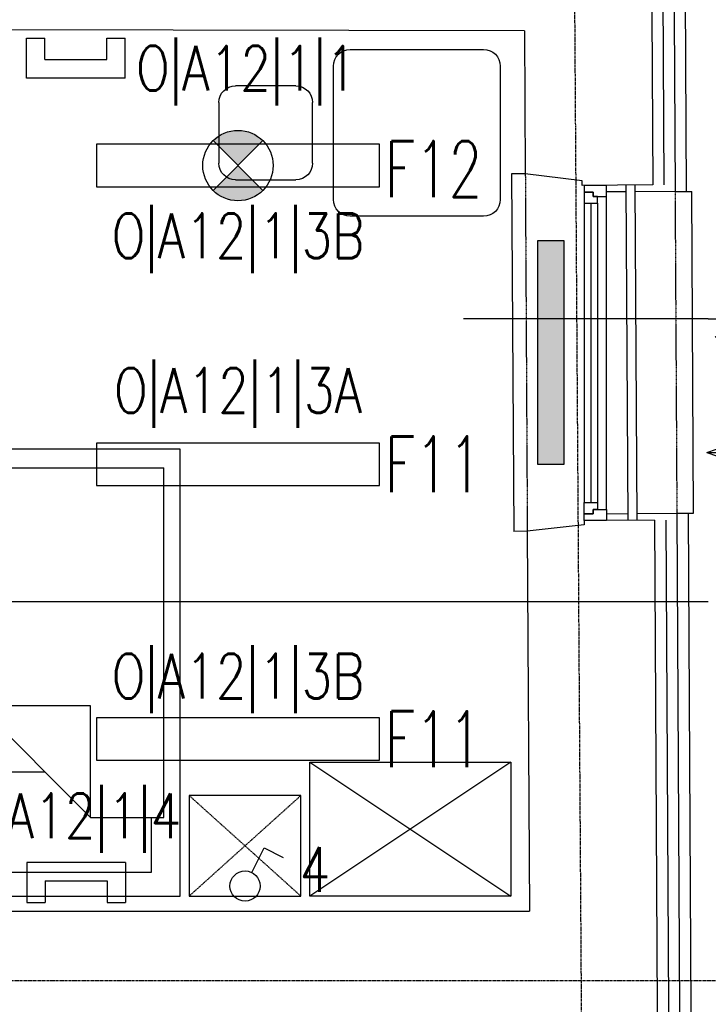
# Model space of a CAD drawing. Header units: inches. Extents: x -281236 to -70395, y 38777 to 102341.
# Tile 182 of 244: x -138687 to -138379, y 59046 to 59487. Entities that reach past the tile are written whole.
import ezdxf
from ezdxf.enums import TextEntityAlignment as Align

# ---------------------------------------------------------------- set-up
doc = ezdxf.new("R2010")
doc.units = ezdxf.units.IN
doc.header["$MEASUREMENT"] = 0
for name, pattern in [('CENTER', [2, 1.25, -0.25, 0.25, -0.25]), ('DASHDOT', [1, 0.5, -0.25, 0, -0.25]), ('DASHED2', [0.375, 0.25, -0.125])]:
    doc.linetypes.add(name, pattern=pattern)
doc.layers.get('0').update_dxf_attribs({"color": 101})
for name, color, linetype in [('E-90', 6, 'Continuous'), ('E-OPIS-POM', 6, 'Continuous'), ('E35', 6, 'Continuous'), ('Fas-balustrada-widok', 64, 'Continuous'), ('Ins-went-opis', 141, 'Continuous'), ('Okn---okna', 5, 'Continuous'), ('Os-osie glowne', 8, 'CENTER'), ('Sc-cegla pelna', 32, 'Continuous'), ('Sc-izolacja term-obrys', 132, 'Continuous'), ('Sc-izolacja term-styropian', 151, 'STYROPIAN-KA'), ('Sc-nadproza kon', 5, 'DASHED2'), ('W-idok', 9, 'Continuous'), ('Wyp-grzejniki', 56, 'Continuous'), ('Wyp-meble', 155, 'Continuous')]:
    doc.layers.add(name, color=color, linetype=linetype)
doc.styles.add('KA wymiar', font='romans.shx', dxfattribs={"width": 0.6})
doc.styles.add('ROMANS', font='romans', dxfattribs={"width": 0.85})
doc.linetypes.add('BATTING', pattern='A,0.0001,-0.1,[134,ltypeshp.shx,S=0.1,R=0,X=-0.1,Y=0],-0.2,[134,ltypeshp.shx,S=0.1,R=180,X=0.1,Y=0],-0.1', length=0.4001)
doc.linetypes.add('STYROPIAN-KA', pattern='A,0.0001,-0.1,[135,ltypeshp.shx,S=0.1,R=0,X=-0.1,Y=0],0,[135,ltypeshp.shx,S=0.1,R=180,X=0.1,Y=0],-0.1', length=0.2001)

# ---------------------------------------------------------------- blocks, each defined once
blk = doc.blocks.new('loz033')
blk.add_lwpolyline([(0, 200), (100, 200), (100, 0), (0, 0)], close=True)
for points in [[(86.95023490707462, 164.8447571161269), (86.95023490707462, 189.432731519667), (12.36357108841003, 189.432731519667), (12.36357108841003, 144.4367480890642), (39.3564732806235, 144.4367480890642)], [(9.764482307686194, 114.8447571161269), (59.76448230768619, 164.8447571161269)], [(59.76448230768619, 164.8447571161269), (59.76448230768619, 114.8447571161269), (9.764482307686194, 114.8447571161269)], [(59.76448230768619, 164.8447571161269), (92.63855321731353, 164.8447571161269), (92.63855321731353, 8.301362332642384)], [(9.764482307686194, 8.301362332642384), (9.764482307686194, 114.8447571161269)], [(9.764482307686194, 8.301362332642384), (92.63855321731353, 8.301362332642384)]]:
    blk.add_lwpolyline(points)
blk = doc.blocks.new('_szafka_nocna')
blk.add_lwpolyline([(-25, 0), (25, 0), (25, -45), (-25, -45)], close=True)
at = {"linetype": 'DASHED2'}
for points in [[(25, 0), (-25, -45)], [(-25, 0), (25, -45)]]:
    blk.add_lwpolyline(points, dxfattribs=at)
blk = doc.blocks.new('_0630_szafa_1os')
blk.add_lwpolyline([(-90.00000000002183, 0), (-90.00000000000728, -60), (-7.275957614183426e-12, -60), (0, 0)], close=True)
for points in [[(-90.00000000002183, 0), (-7.275957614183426e-12, -60)], [(0, 0), (-90.00000000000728, -60)]]:
    blk.add_lwpolyline(points)
blk = doc.blocks.new('_0630_stolik_wyposazenie')
for p, q in [((-7.466666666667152, 37.33333333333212), (-67.19999999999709, 37.33333333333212)), ((-74.66666666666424, 29.86666666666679), (-74.66666666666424, -29.86666666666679)), ((0, -29.86666666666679), (0, 29.86666666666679)), ((-118.5333333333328, 21), (-91.46666666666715, 21)), ((-126, -13.53333333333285), (-126, 13.53333333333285)), ((-84, 13.53333333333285), (-84, -13.53333333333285)), ((-91.46666666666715, -21), (-118.5333333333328, -21)), ((-67.19999999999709, -37.33333333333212), (-7.466666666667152, -37.33333333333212))]:
    blk.add_line(p, q)
for centre, start, end in [((-67.19999999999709, 29.86666666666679), 90, 180), ((-7.466666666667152, 29.86666666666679), 0, 90), ((-118.5333333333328, 13.53333333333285), 90, 180), ((-91.46666666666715, 13.53333333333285), 0, 90), ((-118.5333333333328, -13.53333333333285), 180, 270), ((-91.46666666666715, -13.53333333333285), 270, 0), ((-67.19999999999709, -29.86666666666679), 180, 270), ((-7.466666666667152, -29.86666666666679), 270, 0)]:
    blk.add_arc(centre, 7.466666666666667, start, end)
blk = doc.blocks.new('pow')
for p, q in [((0, 0.5229102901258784), (0, -0.5229102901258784)), ((-1.075294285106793, 0), (1.779711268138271, -1.13686837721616e-13))]:
    blk.add_line(p, q)
at = {"style": 'KA wymiar', "width": 0.6}
for s, height, p in [('2', 0.18, (-0.139230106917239, -0.269806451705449)), ('m', 0.21, (-0.3331997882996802, -0.4009838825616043))]:
    blk.add_text(s, height=height, dxfattribs=at).set_placement(p)
for tag, p in [('01', (-0.1310879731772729, 0.08442380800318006)), ('000.00', (-0.3636004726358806, -0.4009838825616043))]:
    blk.add_attdef(tag, text='', height=0.3, dxfattribs=at).set_placement(p, align=Align.RIGHT)
for tag, p in [('POMIESZCZENIE', (0.07092525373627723, 0.08442380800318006)), ('POSADZKA', (0.07092525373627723, -0.4009838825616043))]:
    blk.add_attdef(tag, p, '', height=0.3, dxfattribs=at)
blk = doc.blocks.new('ramiak_okna')
at = {"layer": 'Okn---okna'}
for p, q in [((145.0000000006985, 10.00000000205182), (4.999999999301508, 10.00000000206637)), ((7.999999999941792, 6.000000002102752), (142.0000000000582, 6.0000000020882)), ((7.999999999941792, 3.000000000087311), (142.0000000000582, 3.000000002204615)), ((7.999999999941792, 2.015440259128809e-09), (142.0000000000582, 2.037268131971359e-09))]:
    blk.add_line(p, q, dxfattribs=at)
for points in [[(4.999999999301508, 10.00000000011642), (0, 10), (0, 0), (2.999999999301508, 5.820766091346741e-11), (2.999999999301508, 4.000000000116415), (4.999999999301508, 4.000000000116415)], [(145.0000000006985, 10.00000000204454), (150, 10.00000000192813), (150, 1.928128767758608e-09), (147.0000000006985, 2.044544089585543e-09), (147.0000000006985, 4.000000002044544), (145.0000000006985, 4.000000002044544)], [(7.999999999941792, 6.000000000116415), (4.999999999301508, 6.000000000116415), (4.999999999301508, 4.000000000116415), (2.999999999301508, 4.000000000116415), (2.999999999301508, 5.820766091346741e-11), (4.999999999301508, 1.164153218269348e-10), (7.999999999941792, 5.820766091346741e-11)], [(142.0000000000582, 6.000000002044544), (145.0000000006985, 6.000000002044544), (145.0000000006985, 4.000000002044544), (147.0000000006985, 4.000000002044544), (147.0000000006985, 2.044544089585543e-09), (145.0000000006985, 2.044544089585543e-09), (142.0000000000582, 2.044544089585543e-09)]]:
    blk.add_lwpolyline(points, close=True, dxfattribs=at)
blk = doc.blocks.new('0630_STRZAŁKA')
at = {"ltscale": 0.5}
for points in [[(0, 2.091837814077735e-11), (-3.029876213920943, -8.560130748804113)], [(0, 2.091837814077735e-11), (-7.275957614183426e-12, -32.43254493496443)], [(-7.275957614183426e-12, 2.091837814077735e-11), (3.029876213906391, -8.560130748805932)]]:
    blk.add_lwpolyline(points, dxfattribs=at)
blk = doc.blocks.new('grzejnik_100')
at = {"layer": 'Wyp-grzejniki'}
h = blk.add_hatch(dxfattribs=at)
h.set_pattern_fill('DOTS', color=256, scale=0.5, style=0)
h.set_pattern_definition([(0, (-77492.9091523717, 37823.93992433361), (0.396875, 0.79375), [0, -0.79375])])
h.paths.add_polyline_path([(0, -100), (12, -100), (12, 0), (0, 0)])
blk.add_lwpolyline([(12, 0), (0, 0), (0, -100), (12, -100)], close=True, dxfattribs=at)

msp = doc.modelspace()

# ---------------------------------------------------------------- hatches: boundary and pattern name
at = {"layer": 'E35'}
h = msp.add_hatch(color=256, dxfattribs=at)
edge = h.paths.add_edge_path()
edge.add_line((-138589.6544815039, 59421.24937287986), (-138600.7914133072, 59432.38630468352))
edge.add_ellipse((-138589.6544815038, 59421.24937288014), major_axis=(11.1369318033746, -11.13693180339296), ratio=1, start_angle=90.00000000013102, end_angle=180.0000000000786, ccw=False)
edge.add_line((-138578.5175497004, 59432.38630468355), (-138589.6544815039, 59421.24937287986))
edge = h.paths.add_edge_path()
edge.add_line((-138600.7914133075, 59410.11244107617), (-138589.654481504, 59421.24937287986))
edge.add_line((-138589.6544815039, 59421.24937287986), (-138578.5175497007, 59410.1124410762))
edge.add_ellipse((-138589.6544815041, 59421.24937287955), major_axis=(11.13693180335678, -11.13693180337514), ratio=1, start_angle=-89.99999999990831, end_angle=1.1789325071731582e-10, ccw=False)

# ---------------------------------------------------------------- linework, layer by layer
for p, q in [((-138684.3545450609, 59460.37119023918), (-138684.3545450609, 59478.27110368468)), ((-138684.3545450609, 59478.27110368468), (-138676.079903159, 59478.27110368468)), ((-138676.079903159, 59468.64583214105), (-138676.079903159, 59478.27110368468)), ((-138648.3815873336, 59468.64583214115), (-138648.3815873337, 59478.27110368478)), ((-138648.3815873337, 59478.27110368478), (-138640.1069454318, 59478.27110368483)), ((-138640.1069454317, 59460.37119023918), (-138640.1069454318, 59478.27110368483)), ((-138676.079903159, 59468.64583214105), (-138648.3815873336, 59468.64583214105)), ((-138640.1069454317, 59460.37119023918), (-138684.3545450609, 59460.37119023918)), ((-138578.5175497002, 59432.38630468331), (-138600.7914133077, 59410.11244107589)), ((-138578.5175497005, 59410.11244107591), (-138600.7914133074, 59432.38630468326)), ((-138379.0858127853, 59352.6851541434), (-138488.714315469, 59352.6851541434)), ((-138379.0858127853, 59226.03398423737), (-138749.4628934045, 59226.03398423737)), ((-138583.4701244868, 59104.82810560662), (-138577.9442516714, 59115.86381165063)), ((-138577.9442516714, 59115.86381165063), (-138569.4085846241, 59111.58977514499)), ((-138639.9673063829, 59109.36759612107), (-138684.2149060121, 59109.36759612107)), ((-138684.2149060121, 59109.36759612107), (-138684.2149060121, 59091.46768267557)), ((-138639.9673063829, 59109.36759612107), (-138639.967306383, 59091.46768267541)), ((-138675.9402641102, 59101.0929542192), (-138648.2419482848, 59101.0929542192)), ((-138675.9402641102, 59101.0929542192), (-138675.9402641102, 59091.46768267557)), ((-138648.2419482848, 59101.0929542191), (-138648.2419482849, 59091.46768267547)), ((-138684.2149060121, 59091.46768267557), (-138675.9402641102, 59091.46768267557)), ((-138648.2419482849, 59091.46768267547), (-138639.967306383, 59091.46768267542))]:
    msp.add_line(p, q, dxfattribs=at)
for points in [[(-138652.9544815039, 59411.74937287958), (-138526.3544815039, 59411.74937287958), (-138526.3544815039, 59430.74937287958), (-138652.9544815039, 59430.74937287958)], [(-138652.954481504, 59278.04234769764), (-138526.3544815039, 59278.04234769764), (-138526.3544815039, 59297.04234769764), (-138652.954481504, 59297.04234769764)], [(-138652.954481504, 59155.04234769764), (-138526.3544815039, 59155.04234769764), (-138526.3544815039, 59174.04234769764), (-138652.954481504, 59174.04234769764)]]:
    msp.add_lwpolyline(points, close=True, dxfattribs=at)
for centre, radius in [((-138589.6544815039, 59421.24937287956), 15.74999999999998), ((-138586.4923246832, 59098.79247755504), 6.750000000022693)]:
    msp.add_circle(centre, radius, dxfattribs=at)
at = {"layer": 'Fas-balustrada-widok'}
for p, q in [((-138415.986223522, 59412.476153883), (-138415.1588072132, 59262.47843595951)), ((-138411.9862843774, 59412.4982183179), (-138411.1588680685, 59262.50050039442))]:
    msp.add_line(p, q, dxfattribs=at)
at = {"layer": 'Os-osie glowne'}
msp.add_line((-138428.4740677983, 57943.1224457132), (-138456.2751290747, 62104.60568310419), dxfattribs=at)
msp.add_lwpolyline([(-143199.3964914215, 59056.54256131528), (-138010.8801488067, 59056.54256131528)], dxfattribs=at)
at = {"layer": 'Sc-cegla pelna'}
for p, q in [((-138461.3678905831, 59481.54234718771), (-138984.3813637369, 59482.54234718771)), ((-138461.3678905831, 59481.54234718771), (-138461.0159171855, 59417.73504022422)), ((-138953.2020264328, 59087.54234718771), (-138459.1945106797, 59087.54234718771))]:
    msp.add_line(p, q, dxfattribs=at)
for points in [[(-138405.3985639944, 59668.54462926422), (-138403.9864060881, 59412.54234718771)], [(-138403.9864060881, 59412.54234718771), (-138435.5024372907, 59412.36849868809), (-138435.5134695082, 59414.3684682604), (-138461.0148513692, 59417.54182428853)], [(-138403.1589897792, 59262.54462926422), (-138434.6750209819, 59262.37078076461), (-138434.6639887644, 59260.3708111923), (-138460.1595327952, 59257.54918537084), (-138459.1945106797, 59087.5423471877)], [(-138403.1589897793, 59262.54462926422), (-138401.6532075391, 58989.56971047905)]]:
    msp.add_lwpolyline(points, dxfattribs=at)
at = {"layer": 'Sc-izolacja term-obrys'}
for points in [[(-138413.4149906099, 59671.50045475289), (-138395.415264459, 59671.59974470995), (-138393.9700099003, 59409.59755391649), (-138411.9697360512, 59409.49826395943)], [(-138415.9696751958, 59409.47619952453), (-138424.6750209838, 59409.4281791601)], [(-138424.6750209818, 59265.42598833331), (-138415.1753555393, 59265.47839031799)], [(-138411.1754163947, 59265.50045475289), (-138393.1756902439, 59265.59974470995), (-138391.6368113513, 58986.62491720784), (-138409.6365375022, 58986.52562725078)]]:
    msp.add_lwpolyline(points, dxfattribs=at)
at = {"layer": 'Sc-izolacja term-styropian', "linetype": 'BATTING', "ltscale": 0.25}
for points in [[(-138400.3986400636, 59668.57220980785), (-138398.9864821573, 59412.56992773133)], [(-138398.1590658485, 59262.57220980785), (-138396.6532836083, 58989.59729102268)]]:
    msp.add_lwpolyline(points, dxfattribs=at)
at = {"layer": 'Sc-nadproza kon', "linetype": 'DASHDOT', "ltscale": 0.5}
msp.add_line((-138393.9700099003, 59409.59755391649), (-138393.1756902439, 59265.59974470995), dxfattribs=at)
msp.add_lwpolyline([(-138461.0148513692, 59417.54182428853), (-138460.1322739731, 59257.54425850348)], dxfattribs=at)
at = {"layer": 'W-idok'}
for p, q in [((-138461.0148513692, 59417.54182428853), (-138467.1362212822, 59417.52176065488)), ((-138460.1322739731, 59257.54425850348), (-138466.1371715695, 59257.5111343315))]:
    msp.add_line(p, q, dxfattribs=at)
for points in [[(-138390.4151883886, 59671.59974470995), (-138388.9699212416, 59409.59527183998)], [(-138467.1362212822, 59417.52176065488), (-138466.1371715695, 59257.5111343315)], [(-138393.969997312, 59409.59527183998), (-138386.469997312, 59409.59527183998)], [(-138393.1756902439, 59265.59974470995), (-138385.6759213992, 59265.59974470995), (-138386.469997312, 59409.59527183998)], [(-138388.1756141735, 59265.59974470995), (-138386.636723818, 58986.62283914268)]]:
    msp.add_lwpolyline(points, dxfattribs=at)

# ---------------------------------------------------------------- block references
at = {"layer": 'E-OPIS-POM', "xscale": 54, "yscale": 54, "zscale": 54}
msp.add_blockref('pow', (-138321.0199213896, 59352.6851541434), dxfattribs=at).add_auto_attribs({'000.00': '13,86', '01': '48/2', 'POMIESZCZENIE': 'POKÓJ 1.os', 'POSADZKA': 'parkiet P26'})
at = {"layer": 'Ins-went-opis', "xscale": -1, "rotation": 90}
msp.add_blockref('0630_STRZAŁKA', (-138379.7083696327, 59292.80799382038), dxfattribs=at)
at = {"layer": 'Okn---okna', "rotation": 270}
msp.add_blockref('ramiak_okna', (-138434.6750209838, 59412.37078076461), dxfattribs=at)
at = {"layer": 'Wyp-grzejniki', "rotation": 180}
msp.add_blockref('grzejnik_100', (-138443.5735626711, 59287.54304139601), dxfattribs=at)
at = {"layer": 'Wyp-meble', "xscale": -1, "rotation": 180}
for name, p in [('_0630_stolik_wyposazenie', (-138472.2502428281, 59435.88024764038)), ('loz033', (-138715.4989508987, 59294.28124245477))]:
    msp.add_blockref(name, p, dxfattribs=at)
at = {"layer": 'Wyp-meble', "xscale": -1}
for name, p in [('_0630_szafa_1os', (-138557.4989508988, 59154.28124245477)), ('_szafka_nocna', (-138586.5076353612, 59139.28124245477))]:
    msp.add_blockref(name, p, dxfattribs=at)

# ---------------------------------------------------------------- texts
at = {"layer": 'E-90', "style": 'ROMANS', "width": 0.8}
for s, rotation, p in [('O|A12|1|1', 3.335053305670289e-09, (-138585.9173901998, 59463.35349772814)), ('O|A12|1|3B', 359.9999999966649, (-138589.6544815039, 59388.37882055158)), ('O|A12|1|3A', 359.9999999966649, (-138589.6544815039, 59319.13863818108)), ('O|A12|1|3B', 359.9999999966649, (-138589.6544815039, 59191.34257392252)), ('O|A12|1|4', 3.335053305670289e-09, (-138664.4574815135, 59128.8348397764)), ('4', 3.335053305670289e-09, (-138555.1609746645, 59106.2178492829))]:
    msp.add_text(s, height=20, rotation=rotation, dxfattribs=at).set_placement(p, align=Align.MIDDLE)
at = {"layer": 'E35', "style": 'ROMANS', "width": 0.7}
for s, p in [('F12', (-138502.1359702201, 59419.65523213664)), ('F11', (-138502.1359702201, 59287.54234769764)), ('F11', (-138502.1359702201, 59164.54234769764))]:
    msp.add_text(s, height=25, dxfattribs=at).set_placement(p, align=Align.MIDDLE)

doc.saveas('drawing.dxf')
